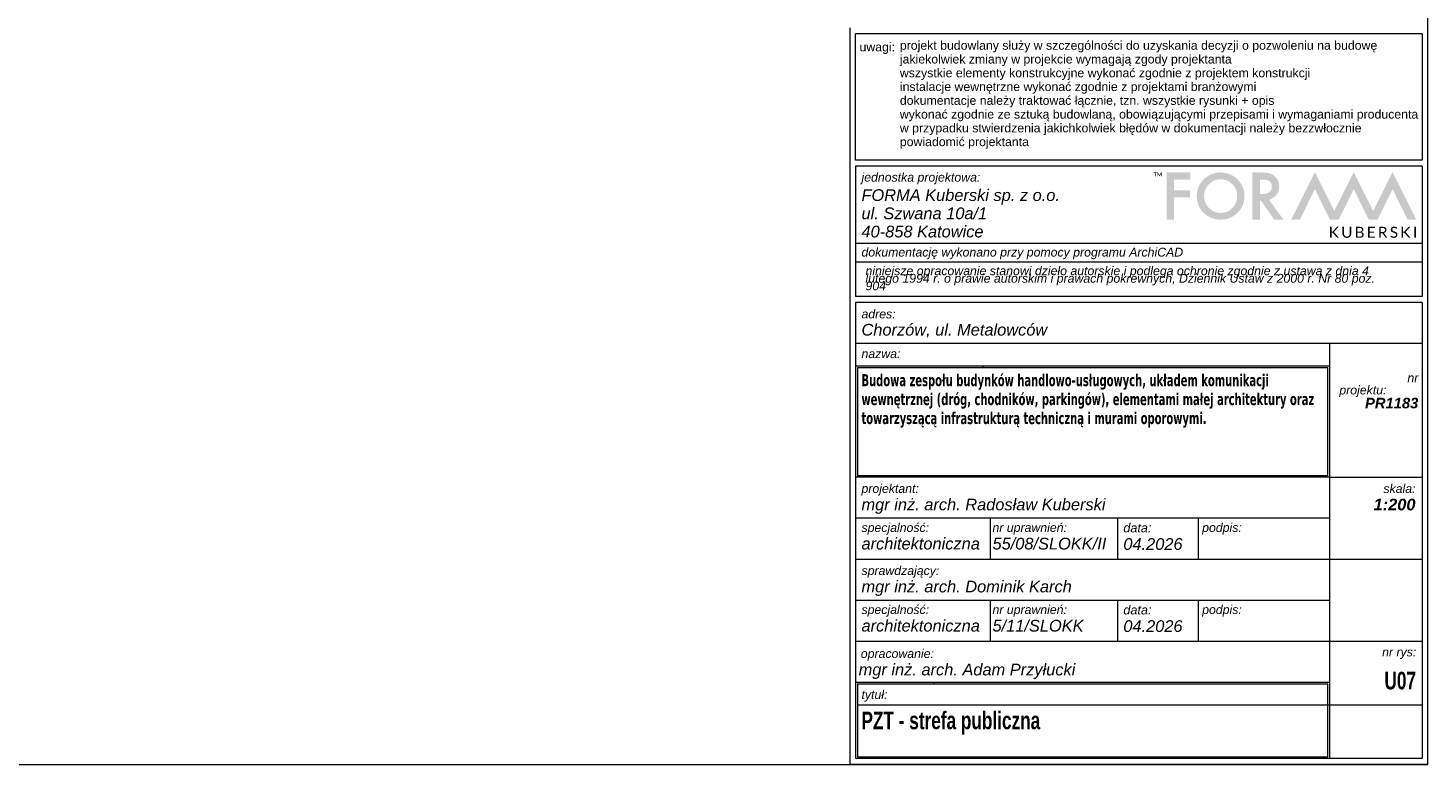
# Model space of a CAD drawing. Extents: x 169 to 11746, y 128 to 5830.
# Tile 3 of 7: x 6972 to 11746, y 128 to 2643. Entities that reach past the tile are written whole.
import ezdxf

# ---------------------------------------------------------------- set-up
doc = ezdxf.new("R2010")
doc.units = 0
doc.header["$MEASUREMENT"] = 0
doc.styles.add('STYL_AUTOMATYCZNY_1', font='arial.ttf')
doc.styles.add('STYL_AUTOMATYCZNY_2', font='arial.ttf')
doc.styles.add('STYL_AUTOMATYCZNY_4', font='arial.ttf', dxfattribs={"width": 0.7})
doc.styles.add('STYL_AUTOMATYCZNY_5', font='tahoma.ttf', dxfattribs={"width": 0.7})

# ---------------------------------------------------------------- blocks, each defined once
blk = doc.blocks.new('*X2')
at = {"color": 252, "linetype": 'Continuous', "lineweight": 13, "ltscale": 0.05}
for p, q in [((10060.1, 409.8), (10061.7, 403.8)), ((10060.1, 409.8), (10061.7, 403.8)), ((10128.1, 155.8), (10129.7, 149.8)), ((10128.1, 155.8), (10129.7, 149.8))]:
    blk.add_line(p, q, dxfattribs=at)
blk = doc.blocks.new('Wypełnienie_1', base_point=(0, 0))
at = {"color": 252, "linetype": 'Continuous', "lineweight": 13, "ltscale": 0.05}
blk.add_blockref('*X2', (0, 0), dxfattribs=at)
blk = doc.blocks.new('*X4')
at = {"color": 252, "linetype": 'Continuous', "lineweight": 13, "ltscale": 0.05}
for p, q in [((10229.2, 1489.2), (10227.6, 1483.2)), ((10229.2, 1489.2), (10227.6, 1483.2)), ((10129.1, 1115.8), (10127.5, 1109.8)), ((10129.1, 1115.8), (10127.5, 1109.8))]:
    blk.add_line(p, q, dxfattribs=at)
blk = doc.blocks.new('Wypełnienie_2', base_point=(0, 0))
at = {"color": 252, "linetype": 'Continuous', "lineweight": 13, "ltscale": 0.05}
blk.add_blockref('*X4', (0, 0), dxfattribs=at)

msp = doc.modelspace()

# ---------------------------------------------------------------- hatches: boundary and pattern name
at = {"linetype": 'Continuous', "lineweight": 13, "ltscale": 0.05}
for points in [[(10811.3, 2148.4), (10815.4, 2148.4), (10815.4, 2136.9), (10817.3, 2136.9), (10817.3, 2148.4), (10821.3, 2148.4), (10821.3, 2149.9), (10811.3, 2149.9)], [(10835.7, 2149.9), (10830.6, 2139.9), (10825.4, 2149.9), (10823.4, 2149.9), (10823.1, 2149.9), (10823.1, 2136.9), (10825, 2136.9), (10825, 2146.7), (10830.1, 2136.9), (10831.1, 2136.9), (10836.2, 2146.7), (10836.2, 2136.9), (10838.1, 2136.9), (10838.1, 2149.9), (10837.8, 2149.9)], [(10854.9, 1988.6), (10880.6, 1988.6), (10880.6, 2064.7), (10934.3, 2064.7), (10934.3, 2088.9), (10880.6, 2088.9), (10880.6, 2125.7), (10936.3, 2125.7), (10936.3, 2150), (10854.9, 2150)], [(11677.2, 1988.6), (11706.4, 1988.6), (11625.5, 2151.4), (11559.3, 2018.3), (11493.2, 2151.4), (11427, 2018.3), (11360.8, 2151.4), (11279.9, 1988.6), (11309.1, 1988.6), (11360.8, 2092.7), (11412.2, 1988.6), (11441.7, 1988.6), (11493.2, 2092.7), (11544.6, 1988.6), (11574.1, 1988.6), (11625.5, 2092.7)], [(11426.4, 1946, 0.101303), (11425.1, 1946.7, 0.066881), (11426.2, 1947.3, 0.0278), (11427.2, 1948.4), (11441.5, 1964.5), (11437.2, 1964.5, 0.118054), (11435.8, 1964.3, 0.093914), (11434.7, 1963.3), (11422.2, 1949.2, -0.115366), (11421.1, 1948.3, -0.100772), (11419.5, 1948.1), (11417.6, 1948.1), (11417.6, 1964.5), (11412.5, 1964.5), (11412.5, 1927), (11417.6, 1927), (11417.6, 1944.2), (11419.9, 1944.2, -0.037332), (11420.9, 1944.1, -0.076011), (11421.7, 1943.9, -0.068662), (11422.3, 1943.5, -0.026024), (11422.8, 1943), (11435.8, 1928, 0.010327), (11436.2, 1927.6, 0.075113), (11436.7, 1927.2, 0.060716), (11437.3, 1927, 0.056452), (11438.1, 1927), (11442.5, 1927), (11427.6, 1944.8, 0.039062)], [(11479.5, 1941.7, -0.082384), (11478.9, 1937.4, -0.103145), (11476.9, 1934, -0.110054), (11473.8, 1931.8, -0.102262), (11469.7, 1931, -0.102407), (11465.5, 1931.8, -0.1085), (11462.4, 1934, -0.101976), (11460.4, 1937.4, -0.081853), (11459.7, 1941.7), (11459.7, 1964.5), (11454.7, 1964.5), (11454.7, 1941.7, 0.089428), (11455.7, 1935.7, 0.101913), (11458.7, 1930.9, 0.10451), (11463.4, 1927.7, 0.098661), (11469.7, 1926.5, 0.098661), (11475.9, 1927.7, 0.104812), (11480.6, 1930.9, 0.100774), (11483.6, 1935.7, 0.08906), (11484.6, 1941.7), (11484.6, 1964.5), (11479.5, 1964.5)], [(11542, 1927), (11565.1, 1927), (11565.1, 1931.1), (11547.1, 1931.1), (11547.1, 1943.9), (11561.7, 1943.9), (11561.7, 1947.9), (11547.1, 1947.9), (11547.1, 1960.4), (11565.1, 1960.4), (11565.1, 1964.5), (11542, 1964.5)], [(11639.4, 1945, 0.073727), (11636.6, 1946.8, 0.022661), (11633.3, 1948.1, 0.001624), (11629.9, 1949.2, -0.050407), (11627.1, 1950.5, -0.101834), (11625, 1952.3, -0.162278), (11624.2, 1954.9, -0.101437), (11624.7, 1957.2, -0.111835), (11626, 1959, -0.09946), (11628.2, 1960.3, -0.084842), (11631.2, 1960.7, -0.084164), (11634.3, 1960.3, -0.049138), (11636.5, 1959.3, -0.028511), (11638, 1958.3, 0.060544), (11638.5, 1958, 0.101364), (11639, 1957.9, 0.157827), (11639.7, 1958.1, 0.094065), (11640.2, 1958.7), (11641.4, 1961.1, 0.102182), (11636.9, 1964, 0.091901), (11631.1, 1965, 0.095508), (11626.2, 1964.1, 0.099072), (11622.5, 1961.8, 0.100643), (11620.3, 1958.5, 0.098216), (11619.5, 1954.6, 0.106855), (11620.3, 1950.4, 0.103303), (11622.3, 1947.6, 0.080186), (11625.2, 1945.8, 0.026095), (11628.5, 1944.5, 0.000684), (11631, 1943.8, -0.000078), (11631.8, 1943.5, -0.05641), (11634.7, 1942.2, -0.106173), (11636.7, 1940.4, -0.155185), (11637.5, 1937.6, -0.099216), (11637, 1934.8, -0.109038), (11635.5, 1932.7, -0.101102), (11633.1, 1931.3, -0.085027), (11629.8, 1930.8, -0.09381), (11626.1, 1931.4, -0.053931), (11623.6, 1932.7, -0.02637), (11621.8, 1934, 0.066002), (11621.1, 1934.4, 0.109042), (11620.5, 1934.5, 0.145236), (11619.9, 1934.3, 0.093388), (11619.4, 1933.9), (11617.9, 1931.4, 0.099895), (11623, 1927.9, 0.104143), (11629.7, 1926.5, 0.093688), (11635, 1927.5, 0.102478), (11639, 1930, 0.105197), (11641.4, 1933.7, 0.093172), (11642.3, 1938.4, 0.112896), (11641.5, 1942.3, 0.102355)], [(11670.5, 1946, 0.09921), (11669.2, 1946.7, 0.066881), (11670.3, 1947.3, 0.0278), (11671.3, 1948.4), (11685.6, 1964.5), (11681.3, 1964.5, 0.118053), (11679.9, 1964.3, 0.094786), (11678.8, 1963.3), (11666.3, 1949.2, -0.114652), (11665.2, 1948.3, -0.100772), (11663.6, 1948.1), (11661.7, 1948.1), (11661.7, 1964.5), (11656.6, 1964.5), (11656.6, 1927), (11661.7, 1927), (11661.7, 1944.2), (11664, 1944.2, -0.037332), (11665, 1944.1, -0.076011), (11665.8, 1943.9, -0.068662), (11666.4, 1943.5, -0.028014), (11666.9, 1943), (11679.9, 1928, 0.010327), (11680.3, 1927.6, 0.075113), (11680.8, 1927.2, 0.059947), (11681.4, 1927, 0.055724), (11682.2, 1927), (11686.6, 1927), (11671.7, 1944.8, 0.03707)], [(11700.1, 1927), (11705.2, 1927), (11705.2, 1964.5), (11700.1, 1964.5)]]:
    msp.add_hatch(color=252, dxfattribs=at).paths.add_polyline_path(points)
h = msp.add_hatch(color=252, dxfattribs=at)
h.paths.add_polyline_path([(10963.9, 2100.5, 0.101189), (10957.8, 2069.9, 0.048549), (10959.5, 2052.2, 0.054522), (10964.5, 2036.2, 0.11056), (10984.2, 2009.5, 0.087247), (11009.8, 1993.9, 0.092204), (11038.3, 1988.6, 0.09624), (11069.9, 1994.5, 0.097608), (11096.5, 2012.1, 0.10018), (11114.4, 2038, 0.100025), (11120.4, 2069, 0.099314), (11114.5, 2100, 0.098236), (11096.6, 2126.2, 0.097934), (11070.4, 2144, 0.099073), (11039.5, 2149.9, 0.097375), (11008.3, 2144, 0.09746), (10981.9, 2126.4, 0.098478)])
h.paths.add_polyline_path([(10987.1, 2046.7, -0.097227), (10982.8, 2069.6, -0.198912), (10999.2, 2110, -0.200494), (11039.2, 2126.5, -0.20202), (11079.2, 2110, -0.100382), (11091.4, 2091.6, -0.095057), (11095.4, 2069.2, -0.196581), (11079, 2028.5, -0.199682), (11038.6, 2011.9, -0.099264), (11017.9, 2016, -0.093215), (10999.8, 2028.2, -0.104964)], flags=0)
h = msp.add_hatch(color=252, dxfattribs=at)
h.paths.add_polyline_path([(11147.8, 2150), (11147.8, 1988.6), (11173.5, 1988.6), (11173.5, 2054), (11176.7, 2054), (11222.1, 1989), (11222.3, 1988.6), (11253.7, 1988.6), (11204.1, 2057, 0.167582), (11229, 2072.6, 0.087872), (11236.4, 2086.3, 0.080664), (11238.9, 2102.3, 0.104867), (11234.9, 2122.2, 0.11202), (11223.1, 2137.9, 0.063058), (11214.9, 2143.2, 0.048634), (11204.4, 2146.9, 0.036432), (11191.7, 2149.2, 0.027487), (11176.9, 2150)])
h.paths.add_polyline_path([(11180.4, 2076.6), (11173.5, 2076.6), (11173.5, 2125.7), (11181.3, 2125.7, -0.058921), (11195.6, 2124.3, -0.09908), (11205.8, 2119.9, -0.130025), (11211.8, 2112.4, -0.106185), (11213.8, 2102, -0.102519), (11211.8, 2090.8, -0.12895), (11205.6, 2082.9, -0.101538), (11195.1, 2078.2, -0.061179)], flags=0)
h = msp.add_hatch(color=252, dxfattribs=at)
h.paths.add_polyline_path([(11500.7, 1964.5), (11500.7, 1927), (11514, 1927, 0.076324), (11519.6, 1927.7, 0.098494), (11523.7, 1929.9, 0.113318), (11526.3, 1933.3, 0.105985), (11527.2, 1937.7, 0.195804), (11525.1, 1943.3, 0.087933), (11522.5, 1945.1, 0.062584), (11518.9, 1946.3, 0.070957), (11522, 1947.7, 0.080044), (11524.2, 1949.7, 0.087571), (11525.5, 1952.1, 0.081156), (11525.9, 1954.7, 0.100333), (11525.2, 1958.8, 0.128299), (11522.8, 1961.9, 0.099424), (11518.6, 1963.9, 0.065877), (11512.7, 1964.5)])
h.paths.add_polyline_path([(11513.9, 1931), (11505.8, 1931), (11505.8, 1944.1), (11513.9, 1944.1, -0.066519), (11517.5, 1943.7, -0.106047), (11520.1, 1942.4, -0.224918), (11522.2, 1937.8, -0.089729), (11521.7, 1935.1, -0.117356), (11520.2, 1932.9, -0.105036), (11517.7, 1931.5, -0.078365)], flags=0)
h.paths.add_polyline_path([(11505.8, 1960.5), (11512.7, 1960.5, -0.061255), (11516.3, 1960.1, -0.103729), (11518.9, 1959, -0.131108), (11520.4, 1957, -0.097461), (11520.9, 1954.1, -0.099436), (11520.4, 1951.5, -0.125005), (11518.8, 1949.5, -0.099059), (11516.2, 1948.2, -0.073467), (11512.5, 1947.7), (11505.8, 1947.7)], flags=0)
h = msp.add_hatch(color=252, dxfattribs=at)
h.paths.add_polyline_path([(11580.3, 1964.5), (11580.3, 1927), (11585.4, 1927), (11585.4, 1942.6), (11589.2, 1942.6, -0.043282), (11590.2, 1942.6, -0.077896), (11590.8, 1942.4, -0.11954), (11591.8, 1941.5), (11601.5, 1928, 0.261928), (11603.6, 1927), (11608.1, 1927), (11597.1, 1941.9, 0.108571), (11595.5, 1943.5, 0.072255), (11599.4, 1945, 0.085745), (11602.3, 1947.3, 0.091875), (11604.1, 1950.4, 0.087414), (11604.7, 1954.1, 0.100395), (11603.9, 1958.4, 0.1244), (11601.4, 1961.7, 0.102483), (11597.1, 1963.8, 0.06791), (11591, 1964.5)])
h.paths.add_polyline_path([(11585.4, 1960.5), (11591, 1960.5, -0.063388), (11594.8, 1960.1, -0.101064), (11597.5, 1958.8, -0.232745), (11599.8, 1953.8, -0.100843), (11599.2, 1950.8, -0.11569), (11597.5, 1948.4, -0.10152), (11594.6, 1946.9, -0.076882), (11590.7, 1946.3), (11585.4, 1946.3)], flags=0)

# ---------------------------------------------------------------- linework, layer by layer
at = {"color": 7, "linetype": 'Continuous', "lineweight": 13, "ltscale": 0.05}
for p, q in [((11746.4, 129.8), (11746.4, 5829.8)), ((9774.3, 2643), (9774.3, 128.2)), ((11746.4, 129.8), (11746.4, 2643)), ((9794.3, 2192), (9794.3, 2623)), ((11726.4, 2623), (9794.3, 2623)), ((11726.4, 2623), (11726.4, 2192)), ((11726.4, 2192), (9794.3, 2192)), ((11726.4, 2171.4), (9794.3, 2171.4)), ((9794.3, 2171.4), (9794.3, 1727)), ((11726.4, 2171.4), (11726.4, 1727)), ((11726.4, 1907), (9794.3, 1907)), ((11726.4, 1907), (9794.3, 1907)), ((11726.4, 1843.6), (9794.3, 1843.6)), ((11404.4, 1843.6), (9794.3, 1843.6)), ((11726.4, 1727), (9794.3, 1727)), ((9794.3, 1706.4), (9794.3, 409.8)), ((11726.4, 1706.4), (9794.3, 1706.4)), ((11726.4, 1706.4), (11726.4, 409.8)), ((11726.4, 1566.4), (9794.3, 1566.4)), ((11726.4, 1566.4), (9794.3, 1566.4)), ((11410.3, 1566.4), (11410.3, 409.8)), ((11410.3, 1489.2), (9794.3, 1489.2)), ((9800.3, 1483.2), (9800.3, 1115.8)), ((11404.3, 1483.2), (9800.3, 1483.2)), ((11404.3, 1115.8), (11404.3, 1483.2)), ((11410.3, 1109.8), (9794.3, 1109.8)), ((9800.3, 1115.8), (11404.3, 1115.8)), ((11410.3, 1109.8), (11726.4, 1109.8)), ((11410.3, 969.8), (9794.3, 969.8)), ((10252.7, 969.8), (10252.7, 829.8)), ((10687.9, 969.8), (10687.9, 829.8)), ((10962.5, 969.8), (10962.5, 829.8)), ((11410.3, 829.8), (9794.3, 829.8)), ((11410.3, 829.8), (9794.3, 829.8)), ((9794.3, 829.8), (9794.3, 409.8)), ((11726.4, 829.8), (11410.3, 829.8)), ((11410.3, 829.8), (11410.3, 409.8)), ((11410.3, 689.8), (9794.3, 689.8)), ((10252.7, 689.8), (10252.7, 549.8)), ((10687.9, 689.8), (10687.9, 549.8)), ((10962.5, 689.8), (10962.5, 549.8)), ((11410.3, 549.8), (9794.3, 549.8)), ((11726.4, 549.8), (11410.3, 549.8)), ((9794.3, 409.8), (9794.3, 149.8)), ((11410.3, 409.8), (9794.3, 409.8)), ((11410.3, 409.8), (9794.3, 409.8)), ((11410.3, 409.8), (9794.3, 409.8)), ((9800.3, 403.8), (9800.3, 155.8)), ((11404.3, 403.8), (9800.3, 403.8)), ((11404.3, 155.8), (11404.3, 403.8)), ((11410.3, 409.8), (11410.3, 149.8)), ((11726.4, 409.8), (11726.4, 149.8)), ((11726.4, 332.7), (9800.3, 332.7)), ((11726.4, 149.8), (9794.3, 149.8)), ((9800.3, 155.8), (11404.3, 155.8)), ((168.7, 129.8), (11746.4, 129.8)), ((9774.3, 129.8), (11746.4, 129.8)), ((11746.4, 129.8), (9774.3, 129.8))]:
    msp.add_line(p, q, dxfattribs=at)

# ---------------------------------------------------------------- block references
at = {"color": 252, "linetype": 'Continuous', "lineweight": 13, "ltscale": 0.05}
for name in ['Wypełnienie_2', 'Wypełnienie_1']:
    msp.add_blockref(name, (0, 0), dxfattribs=at)

# ---------------------------------------------------------------- texts
at = {"color": 7, "linetype": 'Continuous', "lineweight": 13}
for s, insert, char_height, width, attachment_point, line_spacing_factor, style in [('{\\A1;\\fArial|b0|i0|c238|p0;projekt budowlany służy w szczególności do uzyskania decyzji o pozwoleniu na budowę}\\P{\\A1;\\fArial|b0|i0|c238|p0;jakiekolwiek zmiany w projekcie wymagają zgody projektanta}\\P{\\A1;\\fArial|b0|i0|c238|p0;wszystkie elementy konstrukcyjne wykonać zgodnie z projektem konstrukcji}\\P{\\A1;\\fArial|b0|i0|c238|p0;instalacje wewnętrzne wykonać zgodnie z projektami branżowymi}\\P{\\A1;\\fArial|b0|i0|c238|p0;dokumentacje należy traktować łącznie, tzn. wszystkie rysunki + opis}\\P{\\A1;\\fArial|b0|i0|c238|p0;wykonać zgodnie ze sztuką budowlaną, obowiązującymi przepisami i wymaganiami producenta}\\P{\\A1;\\fArial|b0|i0|c238|p0;w przypadku stwierdzenia jakichkolwiek błędów w dokumentacji należy bezzwłocznie }{\\A1;\\fArial|b0|i0|c238|p0;powiadomić projektanta}', (9945.2, 2230.6), 30, 1781.195, 7, 0.939685, 'STYL_AUTOMATYCZNY_2'), ('{\\A1;\\fArial|b0|i1|c238|p0;niniejsze opracowanie stanowi dzieło autorskie i podlega ochronie zgodnie z ustawą z dnia 4 }{\\A1;\\fArial|b0|i1|c238|p0;lutego 1994 r. o prawie autorskim i prawach pokrewnych, Dziennik Ustaw z 2000 r. Nr 80 poz. }{\\A1;\\fArial|b0|i1|c238|p0;904}', (9828, 1747.7), 30, 1810.58, 7, 0.512247, 'STYL_AUTOMATYCZNY_1'), ('{\\A1;\\fTahoma|b1|i0|c238|p0;Budowa zespołu budynków handlowo-usługowych, układem komunikacji }{\\A1;\\fTahoma|b1|i0|c238|p0;wewnętrznej (dróg, chodników, parkingów), elementami małej architektury }{\\A1;\\fTahoma|b1|i0|c238|p0;oraz towarzyszącą infrastrukturą techniczną i murami oporowymi.}', (9814.3, 1461.8), 41.1304, 1564.771, 1, 0.943314, 'STYL_AUTOMATYCZNY_5'), ('{\\fArial|b0|i1|c238|p0;\\W5.29596;  }{\\A1;\\fArial|b0|i1|c238|p0;nr projektu:}{\\A1;\\fArial|b1|i1|c238|p0;\\H1.33333x;        }{\\fArial|b0|i1|c238|p0;\\W5.29596;  }{\\A1;\\fArial|b1|i1|c238|p0;\\H1.20000x;PR1183}', (11713.4, 1464.1), 30, 302.86, 3, 0.830292, 'STYL_AUTOMATYCZNY_1')]:
    msp.add_mtext(s, dxfattribs=dict(at, insert=insert, char_height=char_height, width=width, attachment_point=attachment_point, line_spacing_factor=line_spacing_factor, style=style))
for s, insert, char_height, attachment_point, style in [('{\\A1;\\fArial|b0|i0|c238|p0;uwagi:}', (9807.6, 2554.1), 30, 7, 'STYL_AUTOMATYCZNY_2'), ('{\\A1;\\fArial|b0|i1|c238|p0;jednostka projektowa:}', (9814.3, 2129.1), 30, 4, 'STYL_AUTOMATYCZNY_1'), ('{\\A1;\\fArial|b0|i1|c238|p0;dokumentację wykonano przy pomocy programu ArchiCAD}', (9814.3, 1853.9), 30, 7, 'STYL_AUTOMATYCZNY_1'), ('{\\A1;\\fArial|b0|i1|c238|p0;nazwa: }', (9814.3, 1531.3), 30, 4, 'STYL_AUTOMATYCZNY_1'), ('{\\A1;\\fArial|b0|i1|c238|p0;specjalność:}', (9814.3, 933.7), 30, 4, 'STYL_AUTOMATYCZNY_1'), ('{\\A1;\\fArial|b0|i1|c238|p0;nr uprawnień:}', (10261.1, 933.9), 30, 4, 'STYL_AUTOMATYCZNY_1'), ('{\\A1;\\fArial|b0|i1|c238|p0;podpis:}', (10976.2, 933.9), 30, 4, 'STYL_AUTOMATYCZNY_1'), ('{\\A1;\\fArial|b0|i1|c238|p0;architektoniczna}', (9814.3, 883.2), 40, 4, 'STYL_AUTOMATYCZNY_1'), ('{\\A1;\\fArial|b0|i1|c238|p0;55/08/SLOKK/II}', (10261.1, 883.2), 40, 4, 'STYL_AUTOMATYCZNY_1'), ('{\\A1;\\fArial|b0|i1|c238|p0;specjalność:}', (9814.3, 653.7), 30, 4, 'STYL_AUTOMATYCZNY_1'), ('{\\A1;\\fArial|b0|i1|c238|p0;nr uprawnień:}', (10261.1, 653.9), 30, 4, 'STYL_AUTOMATYCZNY_1'), ('{\\A1;\\fArial|b0|i1|c238|p0;podpis:}', (10976.2, 653.9), 30, 4, 'STYL_AUTOMATYCZNY_1'), ('{\\A1;\\fArial|b0|i1|c238|p0;architektoniczna}', (9814.3, 603.2), 40, 4, 'STYL_AUTOMATYCZNY_1'), ('{\\A1;\\fArial|b0|i1|c238|p0;5/11/SLOKK}', (10261.1, 603.2), 40, 4, 'STYL_AUTOMATYCZNY_1'), ('{\\A1;\\fArial|b0|i1|c238|p0;opracowanie:}', (9812.1, 503.9), 30, 4, 'STYL_AUTOMATYCZNY_1'), ('{\\A1;\\fArial|b0|i1|c238|p0;nr rys:}', (11706.4, 509.3), 30, 6, 'STYL_AUTOMATYCZNY_1'), ('{\\A1;\\fArial|b0|i1|c238|p0;mgr inż. arch. Adam Przyłucki}', (9804.6, 447.8), 40, 4, 'STYL_AUTOMATYCZNY_1'), ('{\\A1;\\fArial|b1|i0|c238|p0;U07}', (11705.4, 385.3), 60, 9, 'STYL_AUTOMATYCZNY_4'), ('{\\A1;\\fArial|b0|i1|c238|p0;tytuł:}', (9814.3, 363.7), 30, 4, 'STYL_AUTOMATYCZNY_1'), ('{\\A1;\\fArial|b1|i0|c238|p0;PZT - strefa publiczna}', (9814.3, 310.2), 60, 1, 'STYL_AUTOMATYCZNY_4')]:
    msp.add_mtext(s, dxfattribs=dict(at, insert=insert, char_height=char_height, attachment_point=attachment_point, style=style))
at = {"color": 7, "linetype": 'Continuous', "lineweight": 13, "style": 'STYL_AUTOMATYCZNY_1'}
for s, insert, char_height, attachment_point, line_spacing_factor in [('{\\A1;\\fArial|b0|i1|c238|p0;FORMA Kuberski sp. z o.o.}\\P{\\A1;\\fArial|b0|i1|c238|p0;ul. Szwana 10a/1}\\P{\\A1;\\fArial|b0|i1|c238|p0;40-858 Katowice}', (9814.3, 2092.6), 40, 1, 0.93262), ('{\\A1;\\fArial|b0|i1|c238|p0;adres:}\\P{\\A1;\\fArial|b0|i1|c238|p0;\\H1.33333x;Chorzów, ul. Metalowców}', (9814.3, 1634), 30, 4, 0.977582), ('{\\A1;\\fArial|b0|i1|c238|p0;projektant:}\\P{\\A1;\\fArial|b0|i1|c238|p0;\\H1.33333x;mgr inż. arch. Radosław Kuberski}', (9814.3, 1035.8), 30, 4, 0.987578), ('{\\fArial|b0|i1|c238|p0;\\W2.41666; }{\\A1;\\fArial|b0|i1|c238|p0;skala:}\\P{\\A1;\\fArial|b1|i1|c238|p0;\\H1.33333x;1:200}', (11703.8, 1086.2), 30, 3, 0.986361), ('{\\A1;\\fArial|b0|i1|c238|p0;data:}\\P{\\A1;\\fArial|b0|i1|c238|p0;\\H1.29571x;04.2026}', (10707.4, 952.8), 30.871, 1, 0.983795), ('{\\A1;\\fArial|b0|i1|c238|p0;sprawdzający:}\\P{\\A1;\\fArial|b0|i1|c238|p0;\\H1.33333x;mgr inż. arch. Dominik Karch}', (9814.3, 755.8), 30, 4, 0.987578), ('{\\A1;\\fArial|b0|i1|c238|p0;data:}\\P{\\A1;\\fArial|b0|i1|c238|p0;\\H1.29571x;04.2026}', (10707.4, 672.8), 30.871, 1, 0.983795)]:
    msp.add_mtext(s, dxfattribs=dict(at, insert=insert, char_height=char_height, attachment_point=attachment_point, line_spacing_factor=line_spacing_factor))

doc.saveas('drawing.dxf')
